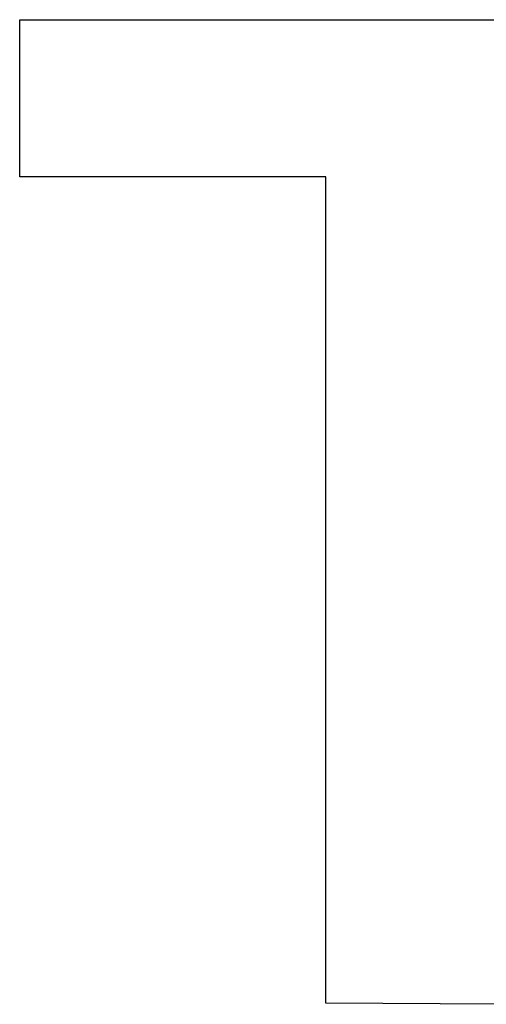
# Model space of a CAD drawing. Header units: inches. Extents: x 749 to 1245, y 24 to 374.
# Tile 46 of 145: x 878.482 to 879.237, y 260.32 to 261.911. Entities that reach past the tile are written whole.
import ezdxf

# ---------------------------------------------------------------- set-up
doc = ezdxf.new("R2010")
doc.units = ezdxf.units.IN
doc.header["$LTSCALE"] = 5
doc.header["$MEASUREMENT"] = 0
doc.layers.add('AM_0', color=7, linetype='CONTINUOUS', lineweight=30)

msp = doc.modelspace()

# ---------------------------------------------------------------- linework, layer by layer
at = {"layer": 'AM_0', "color": 1, "linetype": 'Continuous'}
for p, q in [((878.4816, 261.6573), (878.4816, 261.9113)), ((878.4816, 261.9113), (879.7493, 261.9113)), ((878.977, 261.6573), (878.4816, 261.6573)), ((878.977, 260.3216), (878.977, 261.6573)), ((879.2539, 260.3195), (878.977, 260.3216))]:
    msp.add_line(p, q, dxfattribs=at)

doc.saveas('drawing.dxf')
